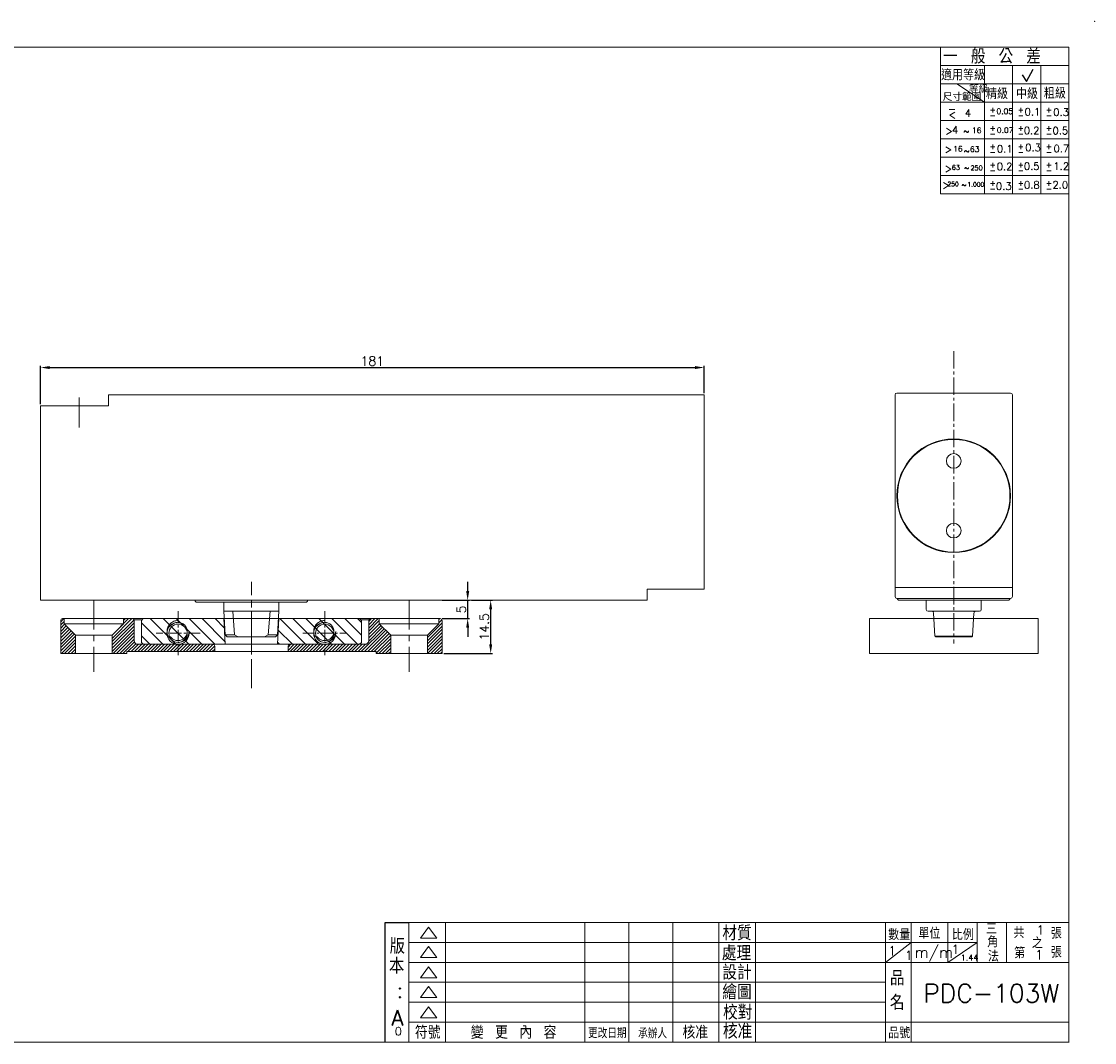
# Model space of a CAD drawing. Extents: x -2045 to 651, y 128 to 888.
# Tile 9 of 9: x 303 to 595, y 147 to 425. Entities that reach past the tile are written whole.
import ezdxf

# ---------------------------------------------------------------- set-up
doc = ezdxf.new("R2010")
doc.units = 0
doc.header["$LTSCALE"] = 0.5
doc.header["$MEASUREMENT"] = 0
for name, pattern in [('CENTER', [50.8, 31.75, -6.35, 6.35, -6.35]), ('CENTER2', [28.575, 19.05, -3.175, 3.175, -3.175]), ('HIDDEN2', [4.7625, 3.175, -1.5875])]:
    doc.linetypes.add(name, pattern=pattern)
doc.layers.get('0').update_dxf_attribs({"linetype": 'CONTINUOUS'})
doc.layers.get('DEFPOINTS').update_dxf_attribs({"linetype": 'CONTINUOUS'})
for name, color, linetype, lineweight in [('\\M+5CCEE\\M+5B3E4\\M+5CFDF', 4, 'CONTINUOUS', 15), ('\\M+5CFB8\\M+5CAB5\\M+5CFDF', 2, 'CONTINUOUS', 15), ('\\M+5D6D0\\M+5D0C4\\M+5CFDF', 1, 'CENTER', 15)]:
    doc.layers.add(name, color=color, linetype=linetype, lineweight=lineweight)
doc.layers.add('CENTER', color=3, linetype='CENTER2')
doc.layers.add('DIM', color=1, linetype='CONTINUOUS')
doc.styles.add('007', font='txt.shx', dxfattribs={"bigfont": 'chineset.shx'})
doc.styles.get("Standard").update_dxf_attribs({"font": 'txt.shx', "bigfont": 'chineset.shx'})
doc.dimstyles.new('A4', dxfattribs={"dimtxt": 2.5, "dimasz": 2.5, "dimexe": 0.5, "dimexo": 0.5, "dimgap": 0.5, "dimtad": 1, "dimdsep": 46, "dimtxsty": '007', "dimcen": 2.5, "dimclrd": 3, "dimclre": 3, "dimclrt": 3, "dimazin": 2, "dimtfac": 1, "dimtmove": 0, "dimatfit": 3, "dimfxl": 0, "dimtolj": 1, "dimtzin": 0, "dimlwd": -1, "dimlwe": -1, "dimarcsym": 0})

# ---------------------------------------------------------------- blocks, each defined once
blk = doc.blocks.new('A$C06CF1163')
at = {"color": 0}
for p, q in [((99.97, 42.57), (106.5, 42.57)), ((99.97, 10), (99.97, 42.57))]:
    blk.add_line(p, q, dxfattribs=at)
for s, p in [('版', (101.21, 34.06)), ('本 ', (101.02, 28.61)), (':', (103.15, 22.02)), ('A', (101.76, 14.49))]:
    blk.add_text(s, height=4.2, dxfattribs=at).set_placement(p)
blk = doc.blocks.new('1')
for p, q in [((397.24, 279.43), (398.43, 277.62)), ((398.43, 277.62), (400.25, 280.97))]:
    blk.add_line(p, q)
blk = doc.blocks.new('*D26')
at = {"color": 3}
for p, q in [((424.49, 270.02), (424.49, 272.52)), ((417.49, 267.52), (424.99, 267.52)), ((424.49, 262.52), (424.49, 267.52)), ((417.49, 262.52), (424.99, 262.52)), ((424.49, 260.02), (424.49, 257.52))]:
    blk.add_line(p, q, dxfattribs=at)
for points in [[(424.08, 270.02), (424.91, 270.02), (424.49, 267.52)], [(424.08, 260.02), (424.91, 260.02), (424.49, 262.52)]]:
    blk.add_solid(points, dxfattribs=at)
at = {"layer": 'DEFPOINTS', "color": 0}
for p in [(416.99, 267.52), (424.49, 267.52), (416.99, 262.52)]:
    blk.add_point(p, dxfattribs=at)
at = {"color": 3, "lineweight": 20, "insert": (422.74, 265.02), "char_height": 2.5, "attachment_point": 5, "rotation": 90, "style": '007'}
blk.add_mtext('\\A1;5', dxfattribs=at)
blk = doc.blocks.new('*D27')
at = {"color": 3}
for p, q in [((425.49, 267.52), (431.27, 267.52)), ((430.77, 255.52), (430.77, 265.02)), ((417.99, 253.02), (431.27, 253.02))]:
    blk.add_line(p, q, dxfattribs=at)
for points in [[(430.35, 265.02), (431.18, 265.02), (430.77, 267.52)], [(430.35, 255.52), (431.18, 255.52), (430.77, 253.02)]]:
    blk.add_solid(points, dxfattribs=at)
at = {"layer": 'DEFPOINTS', "color": 0}
for p in [(424.99, 267.52), (430.77, 267.52), (417.49, 253.02)]:
    blk.add_point(p, dxfattribs=at)
at = {"color": 3, "lineweight": 20, "insert": (429.02, 260.27), "char_height": 2.5, "attachment_point": 5, "rotation": 90, "style": '007'}
blk.add_mtext('\\A1;14.5', dxfattribs=at)
blk = doc.blocks.new('*D30')
at = {"color": 3}
for p, q in [((307.99, 321.02), (307.99, 331.49)), ((310.49, 330.99), (486.49, 330.99)), ((488.99, 324.02), (488.99, 331.49))]:
    blk.add_line(p, q, dxfattribs=at)
for points in [[(310.49, 331.4), (310.49, 330.57), (307.99, 330.99)], [(486.49, 331.4), (486.49, 330.57), (488.99, 330.99)]]:
    blk.add_solid(points, dxfattribs=at)
at = {"layer": 'DEFPOINTS', "color": 0}
for p in [(488.99, 330.99), (488.99, 323.52), (307.99, 320.52)]:
    blk.add_point(p, dxfattribs=at)
at = {"color": 3, "lineweight": 20, "insert": (398.49, 332.74), "char_height": 2.5, "attachment_point": 5, "style": '007'}
blk.add_mtext('\\A1;181', dxfattribs=at)

msp = doc.modelspace()

# ---------------------------------------------------------------- hatches: boundary and pattern name
at = {"layer": '\\M+5CCEE\\M+5B3E4\\M+5CFDF', "lineweight": 20, "ltscale": 20}
h = msp.add_hatch(dxfattribs=at)
h.set_pattern_fill('ANSI31', color=0, scale=5, style=0)
h.set_pattern_definition([(45, (-3091.5494, 3378.82476), (-0.44194174, 0.44194174), [])])
h.paths.add_polyline_path([(317.493, 258.021), (314.393, 261.121), (314.393, 262.521), (313.993, 262.521, 0.4142136), (313.493, 262.021), (313.493, 253.021), (317.493, 253.021)])
h.paths.add_polyline_path([(333.493, 262.221), (333.193, 262.521), (330.593, 262.521), (330.593, 261.121), (327.493, 258.021), (327.493, 253.021), (331.493, 253.021), (331.493, 253.521), (355.493, 253.521), (355.493, 255.021, 0.4142136), (354.993, 255.521), (333.993, 255.521, -0.4142136), (333.493, 256.021)])
h.paths.add_polyline_path([(375.993, 255.521, 0.4142136), (375.493, 255.021), (375.493, 253.521), (399.493, 253.521), (399.493, 253.021), (403.493, 253.021), (403.493, 258.021), (400.393, 261.121), (400.393, 262.521), (397.793, 262.521), (397.493, 262.221), (397.493, 256.021, -0.4142136), (396.993, 255.521)])
h.paths.add_polyline_path([(417.493, 262.021, 0.4142136), (416.993, 262.521), (416.593, 262.521), (416.593, 261.121), (413.493, 258.021), (413.493, 253.021), (417.493, 253.021)])

# ---------------------------------------------------------------- linework, layer by layer
at = {"color": 0, "lineweight": 20}
for p, q in [((588.476, 418.36), (182.476, 418.36)), ((588.476, 418.36), (182.476, 418.36)), ((553.476, 418.36), (553.476, 378.36)), ((588.476, 418.36), (553.476, 418.36)), ((588.476, 418.36), (553.476, 418.36)), ((553.476, 418.36), (553.476, 378.36)), ((588.476, 418.36), (553.476, 418.36)), ((588.476, 418.36), (553.476, 418.36)), ((588.476, 146.929), (588.476, 418.36)), ((588.476, 378.36), (588.476, 418.36)), ((588.476, 146.929), (588.476, 418.36)), ((588.476, 378.36), (588.476, 418.36)), ((553.476, 413.36), (588.476, 413.36)), ((553.476, 413.36), (588.476, 413.36)), ((565.476, 413.36), (565.476, 378.36)), ((565.476, 413.36), (565.476, 378.36)), ((573.136, 413.36), (573.136, 378.36)), ((573.136, 413.36), (573.136, 378.36)), ((580.796, 413.36), (580.796, 378.36)), ((580.796, 413.36), (580.796, 378.36)), ((553.476, 408.36), (588.476, 408.36)), ((553.476, 408.36), (588.476, 408.36)), ((557.946, 408.349), (565.476, 403.36)), ((557.946, 408.349), (565.476, 403.36)), ((553.476, 403.36), (588.476, 403.36)), ((553.476, 403.36), (588.476, 403.36)), ((553.476, 398.36), (588.476, 398.36)), ((553.476, 398.36), (588.476, 398.36)), ((553.476, 393.36), (588.476, 393.36)), ((553.476, 393.36), (588.476, 393.36)), ((553.476, 388.36), (588.476, 388.36)), ((553.476, 388.36), (588.476, 388.36)), ((553.476, 383.36), (588.476, 383.36)), ((553.476, 383.36), (588.476, 383.36)), ((553.476, 378.36), (588.476, 378.36)), ((553.476, 378.36), (588.476, 378.36)), ((488.993, 270.521), (488.993, 323.521)), ((473.493, 270.521), (473.493, 267.521)), ((307.993, 267.521), (365.493, 267.521)), ((350.143, 267.321), (350.443, 267.021)), ((350.443, 267.021), (365.493, 267.021)), ((350.443, 267.021), (358.993, 267.021)), ((357.993, 267.021), (357.993, 264.521)), ((473.493, 267.521), (365.493, 267.521)), ((380.543, 267.021), (365.493, 267.021)), ((380.843, 267.321), (380.543, 267.021)), ((380.843, 267.521), (380.843, 267.321)), ((409.309, 267.523), (409.306, 267.521)), ((409.309, 267.523), (409.306, 267.521)), ((572.556, 268.021), (541.556, 268.021)), ((572.556, 268.021), (541.556, 268.021)), ((541.706, 267.821), (542.006, 267.521)), ((542.006, 267.521), (557.056, 267.521)), ((542.006, 267.521), (550.556, 267.521)), ((572.106, 267.521), (557.056, 267.521)), ((572.406, 267.821), (572.106, 267.521)), ((572.406, 268.021), (572.406, 267.821)), ((394.993, 262.521), (335.993, 262.521)), ((335.993, 255.521), (394.993, 255.521)), ((588.476, 147.064), (588.476, 185.064)), ((588.476, 147.064), (588.476, 185.064)), ((408.476, 179.636), (588.476, 179.636)), ((408.476, 147.064), (408.476, 179.636)), ((408.476, 179.636), (588.476, 179.636)), ((408.476, 147.064), (408.476, 179.636)), ((418.476, 147.064), (418.476, 179.636)), ((418.476, 147.064), (418.476, 179.636)), ((456.476, 147.064), (456.476, 179.636)), ((456.476, 147.064), (456.476, 179.636)), ((468.476, 147.064), (468.476, 179.636)), ((468.476, 147.064), (468.476, 179.636)), ((480.476, 147.064), (480.476, 179.636)), ((480.476, 147.064), (480.476, 179.636)), ((492.976, 147.064), (492.976, 179.636)), ((492.976, 147.064), (492.976, 179.636)), ((502.976, 147.064), (502.976, 179.636)), ((502.976, 147.064), (502.976, 179.636)), ((538.476, 147.064), (538.476, 179.636)), ((538.476, 147.064), (538.476, 179.636)), ((545.476, 147.064), (545.476, 179.636)), ((545.476, 147.064), (545.476, 179.636)), ((555.476, 168.78), (555.476, 179.636)), ((555.476, 168.78), (555.476, 179.636)), ((563.476, 168.78), (563.476, 179.636)), ((563.476, 168.78), (563.476, 179.636)), ((571.476, 168.78), (571.476, 179.636)), ((571.476, 168.78), (571.476, 179.636)), ((413.836, 178.428), (411.586, 175.428)), ((413.836, 178.428), (411.586, 175.428)), ((416.086, 175.428), (413.836, 178.428)), ((416.086, 175.428), (413.836, 178.428)), ((408.476, 174.208), (563.476, 174.208)), ((408.476, 174.208), (563.476, 174.208)), ((411.586, 175.428), (416.086, 175.428)), ((411.586, 175.428), (416.086, 175.428)), ((413.836, 173.094), (411.586, 170.094)), ((413.836, 173.094), (411.586, 170.094)), ((416.086, 170.094), (413.836, 173.094)), ((416.086, 170.094), (413.836, 173.094)), ((545.476, 174.208), (538.476, 168.78)), ((545.476, 174.208), (538.476, 168.78)), ((563.476, 174.208), (555.476, 168.78)), ((563.476, 174.208), (555.476, 168.78)), ((411.586, 170.094), (416.086, 170.094)), ((411.586, 170.094), (416.086, 170.094)), ((408.476, 168.78), (588.476, 168.78)), ((408.476, 168.78), (588.476, 168.78)), ((413.836, 167.539), (411.586, 164.539)), ((413.836, 167.539), (411.586, 164.539)), ((416.086, 164.539), (413.836, 167.539)), ((416.086, 164.539), (413.836, 167.539)), ((411.586, 164.539), (416.086, 164.539)), ((411.586, 164.539), (416.086, 164.539)), ((538.476, 163.348), (408.476, 163.348)), ((538.476, 163.348), (408.476, 163.348)), ((413.836, 162.205), (411.586, 159.205)), ((413.836, 162.205), (411.586, 159.205)), ((416.086, 159.205), (413.836, 162.205)), ((416.086, 159.205), (413.836, 162.205)), ((411.586, 159.205), (416.086, 159.205)), ((411.586, 159.205), (416.086, 159.205)), ((538.476, 157.92), (408.476, 157.92)), ((538.476, 157.92), (408.476, 157.92)), ((413.836, 156.673), (411.586, 153.673)), ((413.836, 156.673), (411.586, 153.673)), ((416.086, 153.673), (413.836, 156.673)), ((416.086, 153.673), (413.836, 156.673)), ((588.476, 152.492), (408.476, 152.492)), ((588.476, 152.492), (408.476, 152.492)), ((411.586, 153.673), (416.086, 153.673)), ((411.586, 153.673), (416.086, 153.673)), ((182.476, 147.064), (588.476, 147.064)), ((182.476, 147.064), (588.476, 147.064))]:
    msp.add_line(p, q, dxfattribs=at)
at = {"color": 0, "lineweight": 20, "ltscale": 20}
for p, q in [((326.493, 323.521), (488.993, 323.521)), ((307.993, 320.521), (326.493, 320.521)), ((488.993, 280.021), (488.993, 311.021)), ((473.493, 270.521), (488.993, 270.521)), ((549.57, 267.521), (549.57, 265.021)), ((564.57, 267.521), (564.57, 265.021)), ((357.993, 264.521), (372.993, 264.521)), ((357.993, 264.521), (358.33, 258.093)), ((360.394, 264.521), (360.906, 258.096)), ((370.592, 264.521), (370.079, 258.093)), ((372.993, 264.521), (372.656, 258.093)), ((563.045, 264.521), (551.096, 264.521)), ((551.432, 264.521), (551.57, 264.521)), ((551.578, 264.38), (551.57, 264.521)), ((562.563, 264.38), (562.57, 264.521)), ((562.709, 264.521), (562.57, 264.521)), ((335.993, 262.521), (335.493, 262.021)), ((335.493, 262.021), (335.493, 256.021)), ((335.493, 261.4), (341.372, 255.521)), ((337.908, 262.521), (344.908, 255.521)), ((341.443, 262.521), (348.443, 255.521)), ((344.979, 262.521), (351.979, 255.521)), ((348.514, 262.521), (355.514, 255.521)), ((352.05, 262.521), (358.294, 256.276)), ((355.586, 262.521), (358.099, 260.008)), ((357.967, 262.521), (358.334, 255.521)), ((372.993, 262.521), (372.626, 255.521)), ((373.263, 262.521), (380.263, 255.521)), ((376.799, 262.521), (383.799, 255.521)), ((380.334, 262.521), (387.334, 255.521)), ((383.87, 262.521), (390.87, 255.521)), ((387.405, 262.521), (394.405, 255.521)), ((390.941, 262.521), (395.493, 257.969)), ((394.476, 262.521), (395.493, 261.504)), ((394.993, 262.521), (395.493, 262.021)), ((395.493, 262.021), (395.493, 256.021)), ((335.493, 257.865), (337.837, 255.521)), ((358.33, 258.093), (358.902, 257.521)), ((360.907, 258.093), (358.33, 258.093)), ((360.907, 258.093), (361.867, 257.521)), ((370.079, 258.093), (369.118, 257.521)), ((370.079, 258.093), (372.656, 258.093)), ((372.656, 258.093), (372.084, 257.521)), ((372.83, 259.418), (376.728, 255.521)), ((335.993, 255.521), (335.493, 256.021)), ((358.901, 257.521), (372.084, 257.521)), ((372.654, 256.059), (373.192, 255.521)), ((394.993, 255.521), (395.493, 256.021))]:
    msp.add_line(p, q, dxfattribs=at)
at = {"color": 0, "linetype": 'Continuous', "lineweight": 20}
for p, q in [((326.493, 320.521), (326.493, 323.521)), ((541.056, 323.521), (541.056, 268.521)), ((573.056, 323.521), (573.056, 268.521)), ((307.993, 267.521), (307.993, 320.521)), ((551.096, 264.521), (550.07, 264.521)), ((551.927, 257.72), (551.595, 264.047)), ((562.546, 264.047), (562.214, 257.72)), ((564.07, 264.521), (563.045, 264.521)), ((552.137, 257.639), (551.927, 257.838)), ((551.927, 257.72), (562.214, 257.72)), ((562.004, 257.521), (562.214, 257.72)), ((562.004, 257.521), (552.137, 257.521))]:
    msp.add_line(p, q, dxfattribs=at)
at = {"lineweight": 20, "ltscale": 20}
for p, q in [((541.556, 324.021), (572.556, 324.021)), ((541.056, 271.021), (573.056, 271.021))]:
    msp.add_line(p, q, dxfattribs=at)
at = {"color": 0, "linetype": 'CENTER', "lineweight": 20, "ltscale": 0.5}
for p, q in [((350.143, 267.321), (350.143, 267.521)), ((541.706, 267.821), (541.706, 268.021))]:
    msp.add_line(p, q, dxfattribs=at)
at = {"lineweight": 20}
msp.add_lwpolyline([(534.07, 262.521), (580.07, 262.521), (580.07, 253.021), (534.07, 253.021)], close=True, dxfattribs=at)
at = {"color": 0, "lineweight": 20, "ltscale": 20}
for centre, radius in [((557.056, 296.021), 15.5), ((557.056, 296.021), 15.35), ((557.056, 305.521), 2), ((557.056, 286.521), 2)]:
    msp.add_circle(centre, radius, dxfattribs=at)
at = {"color": 0, "linetype": 'HIDDEN2', "lineweight": 20, "ltscale": 4}
for centre in [(345.493, 259.021), (385.493, 259.021)]:
    msp.add_circle(centre, 2.5, dxfattribs=at)
at = {"lineweight": 20}
for centre, start, end in [((541.556, 323.521), 90, 180), ((572.556, 323.521), 0, 90)]:
    msp.add_arc(centre, 0.5, start, end, dxfattribs=at)
at = {"color": 0, "lineweight": 20}
for centre, start, end in [((541.556, 268.521), 180, 270), ((572.556, 268.521), 270, 0)]:
    msp.add_arc(centre, 0.5, start, end, dxfattribs=at)
at = {"color": 0, "lineweight": 20, "ltscale": 20}
for centre, start, end in [((550.07, 265.021), 180, 270), ((564.07, 265.021), 270, 0)]:
    msp.add_arc(centre, 0.5, start, end, dxfattribs=at)
at = {"color": 0, "linetype": 'Continuous', "lineweight": 20}
for centre, start, end in [((551.096, 264.021), 3, 90), ((551.096, 264.021), 3, 90), ((563.045, 264.021), 90, 177), ((563.045, 264.021), 90, 177)]:
    msp.add_arc(centre, 0.5, start, end, dxfattribs=at)
at = {"color": 0, "linetype": 'HIDDEN2', "lineweight": 20, "ltscale": 4}
for centre in [(345.493, 259.021), (385.493, 259.021)]:
    msp.add_arc(centre, 3, 90, 0, dxfattribs=at)
at = {"color": 0, "lineweight": 20}
msp.add_point((595.476, 425.36), dxfattribs=at)
msp.add_point((595.476, 425.36), dxfattribs=at)
at = {"color": 0, "lineweight": 20, "ltscale": 20}
for p in [(551.57, 264.521), (551.57, 264.521), (562.57, 264.521)]:
    msp.add_point(p, dxfattribs=at)
at = {"layer": '\\M+5CFB8\\M+5CAB5\\M+5CFDF', "color": 0, "lineweight": 20, "ltscale": 20}
for p, q in [((313.493, 262.021), (313.493, 253.021)), ((313.993, 262.521), (365.493, 262.521)), ((314.393, 262.521), (314.393, 261.121)), ((314.393, 261.121), (317.493, 258.021)), ((314.393, 261.121), (330.593, 261.121)), ((330.593, 261.121), (327.493, 258.021)), ((330.593, 262.521), (330.593, 261.121)), ((333.493, 262.221), (333.193, 262.521)), ((333.493, 262.221), (335.693, 262.221)), ((333.493, 262.221), (333.493, 256.521)), ((365.493, 262.521), (416.993, 262.521)), ((397.493, 262.221), (395.293, 262.221)), ((397.493, 262.221), (397.793, 262.521)), ((397.493, 262.221), (397.493, 256.419)), ((400.393, 262.521), (400.393, 261.121)), ((400.393, 261.121), (403.493, 258.021)), ((400.393, 261.121), (416.593, 261.121)), ((416.593, 261.121), (413.493, 258.021)), ((416.593, 262.521), (416.593, 261.121)), ((417.493, 262.021), (417.493, 253.021)), ((317.493, 258.021), (327.493, 258.021)), ((317.493, 258.021), (317.493, 253.021)), ((327.493, 258.021), (327.493, 253.021)), ((403.493, 258.021), (413.493, 258.021)), ((403.493, 258.021), (403.493, 253.021)), ((413.493, 258.021), (413.493, 253.021)), ((334.493, 255.521), (354.993, 255.521)), ((354.993, 255.521), (375.968, 255.521)), ((355.493, 253.521), (355.493, 255.021)), ((375.493, 253.521), (375.493, 255.021)), ((375.993, 255.521), (396.595, 255.521)), ((331.493, 253.021), (313.493, 253.021)), ((331.493, 253.521), (331.493, 253.021)), ((331.493, 253.521), (399.493, 253.521)), ((399.493, 253.021), (399.493, 253.521)), ((399.493, 253.021), (417.493, 253.021))]:
    msp.add_line(p, q, dxfattribs=at)
for centre in [(345.493, 258.521), (385.493, 258.521)]:
    msp.add_circle(centre, 2.5, dxfattribs=at)
for centre, radius, start, end in [((313.993, 262.021), 0.5, 90, 180), ((345.493, 258.521), 3, 90, 0), ((385.493, 258.521), 3, 90, 0), ((416.993, 262.021), 0.5, 0, 90), ((334.493, 256.521), 1, 180, 270), ((354.993, 255.021), 0.5, 0, 90), ((375.993, 255.021), 0.5, 90, 180), ((396.493, 256.521), 1, 270, 0)]:
    msp.add_arc(centre, radius, start, end, dxfattribs=at)
at = {"layer": '\\M+5D6D0\\M+5D0C4\\M+5CFDF', "color": 0, "lineweight": 20, "ltscale": 0.5}
for p, q in [((365.493, 243.521), (365.493, 272.521)), ((322.493, 267.521), (322.493, 248.021)), ((408.493, 267.521), (408.493, 248.021))]:
    msp.add_line(p, q, dxfattribs=at)
at = {"layer": '\\M+5D6D0\\M+5D0C4\\M+5CFDF', "color": 0, "lineweight": 20, "ltscale": 0.2}
for p, q in [((345.493, 264.521), (345.493, 252.521)), ((385.493, 264.521), (385.493, 252.521)), ((351.493, 258.521), (339.493, 258.521)), ((379.493, 258.521), (391.493, 258.521))]:
    msp.add_line(p, q, dxfattribs=at)
at = {"layer": 'CENTER', "color": 0, "lineweight": 20, "ltscale": 0.5}
for p, q in [((557.07, 335.455), (557.07, 255.782)), ((365.493, 252.74), (365.493, 265.519))]:
    msp.add_line(p, q, dxfattribs=at)
at = {"layer": 'CENTER', "color": 0, "linetype": 'Continuous', "lineweight": 20}
msp.add_line((318.493, 322.809), (318.493, 314.667), dxfattribs=at)
at = {"layer": 'CENTER', "color": 0, "linetype": 'CENTER', "lineweight": 20, "ltscale": 0.6}
msp.add_line((365.493, 264.521), (365.493, 255.262), dxfattribs=at)
at = {"layer": 'DIM', "color": 0, "lineweight": 20}
msp.add_line((372.993, 267.021), (372.993, 264.521), dxfattribs=at)

# ---------------------------------------------------------------- block references
at = {"color": 0, "lineweight": 20}
for name, p in [('1', (178.476, 131.36)), ('1', (178.476, 131.36)), ('A$C06CF1163', (301.976, 137.064)), ('A$C06CF1163', (301.976, 137.064))]:
    msp.add_blockref(name, p, dxfattribs=at)

# ---------------------------------------------------------------- texts
for s, height, p in [('一 般 公 差', 4, (554.16, 413.839)), ('一 般 公 差', 4, (554.16, 413.839)), ('適用等級', 3, (553.592, 409.298)), ('適用等級', 3, (553.592, 409.298)), ('等級', 1.95, (561.218, 405.899)), ('等級', 1.95, (561.218, 405.899)), ('精級', 3, (565.863, 404.189)), ('精級', 3, (565.863, 404.189)), ('中級', 3, (574.045, 404.189)), ('中級', 3, (574.045, 404.189)), ('粗級', 3, (581.658, 404.303)), ('粗級', 3, (581.658, 404.303)), ('尺寸範圍', 1.95, (554.067, 403.709)), ('尺寸範圍', 1.95, (554.067, 403.709)), ('-', 2, (555.447, 400.505)), ('-', 2, (555.447, 400.505)), ('4', 2, (560.077, 399.377)), ('4', 2, (560.077, 399.377)), ('+', 1.5, (566.881, 400.511)), ('+', 1.5, (566.881, 400.511)), ('0.05', 1.5, (568.747, 400.125)), ('0.05', 1.5, (568.747, 400.125)), ('+', 1.5, (574.541, 400.511)), ('+', 1.5, (574.541, 400.511)), ('0.1', 2, (576.402, 399.727)), ('0.1', 2, (576.402, 399.727)), ('+', 1.5, (582.201, 400.511)), ('+', 1.5, (582.201, 400.511)), ('0.3', 2, (584.213, 399.601)), ('0.3', 2, (584.213, 399.601)), ('<', 2, (555.671, 398.92)), ('<', 2, (555.671, 398.92)), ('-', 1.5, (566.881, 398.987)), ('-', 1.5, (566.881, 398.987)), ('-', 1.5, (574.541, 398.987)), ('-', 1.5, (574.541, 398.987)), ('-', 1.5, (582.201, 398.987)), ('-', 1.5, (582.201, 398.987)), ('>', 2, (554.754, 394.517)), ('>', 2, (554.754, 394.517)), ('4', 2, (556.588, 394.765)), ('4', 2, (556.588, 394.765)), ('~', 1.5, (559.725, 394.682)), ('~', 1.5, (559.725, 394.682)), ('16', 1.5, (562.051, 394.921)), ('16', 1.5, (562.051, 394.921)), ('+', 1.5, (566.881, 395.511)), ('+', 1.5, (566.881, 395.511)), ('0.07', 1.5, (568.841, 394.968)), ('0.07', 1.5, (568.841, 394.968)), ('+', 1.5, (574.541, 395.511)), ('+', 1.5, (574.541, 395.511)), ('0.2', 2, (576.172, 394.606)), ('0.2', 2, (576.172, 394.606)), ('+', 1.5, (582.201, 395.511)), ('+', 1.5, (582.201, 395.511)), ('0.5', 2, (584.007, 394.583)), ('0.5', 2, (584.007, 394.583)), ('-', 1.5, (566.881, 393.987)), ('-', 1.5, (566.881, 393.987)), ('-', 1.5, (574.541, 393.987)), ('-', 1.5, (574.541, 393.987)), ('-', 1.5, (582.201, 393.987)), ('-', 1.5, (582.201, 393.987)), ('>', 2, (554.549, 389.494)), ('>', 2, (554.549, 389.494)), ('16', 1.5, (556.921, 389.898)), ('16', 1.5, (556.921, 389.898)), ('~', 1.5, (559.85, 389.304)), ('~', 1.5, (559.85, 389.304)), ('63', 1.5, (561.494, 389.767)), ('63', 1.5, (561.494, 389.767)), ('+', 1.5, (566.881, 390.511)), ('+', 1.5, (566.881, 390.511)), ('-', 1.5, (566.881, 388.987)), ('-', 1.5, (566.881, 388.987)), ('0.1', 2, (568.823, 389.637)), ('0.1', 2, (568.823, 389.637)), ('+', 1.5, (574.541, 390.511)), ('+', 1.5, (574.541, 390.511)), ('-', 1.5, (574.541, 388.987)), ('-', 1.5, (574.541, 388.987)), ('0.3', 2, (576.563, 389.972)), ('0.3', 2, (576.563, 389.972)), ('+', 1.5, (582.201, 390.511)), ('+', 1.5, (582.201, 390.511)), ('-', 1.5, (582.201, 388.987)), ('-', 1.5, (582.201, 388.987)), ('0.7', 2, (584.277, 389.686)), ('0.7', 2, (584.277, 389.686)), ('+', 1.5, (566.881, 385.511)), ('+', 1.5, (566.881, 385.511)), ('0.2', 2, (568.797, 384.824)), ('0.2', 2, (568.797, 384.824)), ('+', 1.5, (574.541, 385.511)), ('+', 1.5, (574.541, 385.511)), ('0.5', 2, (576.191, 384.89)), ('0.5', 2, (576.191, 384.89)), ('+', 1.5, (582.201, 385.511)), ('+', 1.5, (582.201, 385.511)), ('1.2', 2, (584.258, 384.922)), ('1.2', 2, (584.258, 384.922)), ('>', 2, (554.549, 384.267)), ('>', 2, (554.549, 384.267)), ('63', 1.3, (556.543, 384.894)), ('63', 1.3, (556.543, 384.894)), ('~', 1.3, (559.927, 384.759)), ('~', 1.3, (559.927, 384.759)), ('250', 1.3, (561.62, 384.78)), ('250', 1.3, (561.62, 384.78)), ('-', 1.5, (566.881, 383.987)), ('-', 1.5, (566.881, 383.987)), ('-', 1.5, (574.541, 383.987)), ('-', 1.5, (574.541, 383.987)), ('-', 1.5, (582.201, 383.987)), ('-', 1.5, (582.201, 383.987)), ('>', 2, (553.934, 379.756)), ('>', 2, (553.934, 379.756)), ('250', 1.2, (555.344, 380.42)), ('250', 1.2, (555.344, 380.42)), ('~', 1.2, (559.249, 380.178)), ('~', 1.2, (559.249, 380.178)), ('1.000', 1.2, (560.771, 380.315)), ('1.000', 1.2, (560.771, 380.315)), ('+', 1.5, (566.881, 380.511)), ('+', 1.5, (566.881, 380.511)), ('0.3', 2, (568.573, 379.473)), ('0.3', 2, (568.573, 379.473)), ('+', 1.5, (574.541, 380.511)), ('+', 1.5, (574.541, 380.511)), ('0.8', 2, (576.229, 379.78)), ('0.8', 2, (576.229, 379.78)), ('+', 1.5, (582.201, 380.511)), ('+', 1.5, (582.201, 380.511)), ('2.0', 2, (583.988, 379.783)), ('2.0', 2, (583.988, 379.783)), ('-', 1.5, (566.881, 378.987)), ('-', 1.5, (566.881, 378.987)), ('-', 1.5, (574.541, 378.987)), ('-', 1.5, (574.541, 378.987)), ('-', 1.5, (582.201, 378.987)), ('-', 1.5, (582.201, 378.987)), ('材質', 4, (493.956, 174.769)), ('材質', 4, (493.956, 174.769)), ('單位', 3, (547.432, 175.235)), ('單位', 3, (547.432, 175.235)), ('三', 3, (565.853, 176.483)), ('三', 3, (565.853, 176.483)), ('共', 3, (573.365, 175.42)), ('共', 3, (573.365, 175.42)), ('1', 2.5, (579.607, 176.346)), ('1', 2.5, (579.607, 176.346)), ('數量', 3, (539.204, 174.874)), ('數量', 3, (539.204, 174.874)), ('比例', 3, (556.553, 174.881)), ('比例', 3, (556.553, 174.881)), ('角', 3, (566.211, 172.912)), ('角', 3, (566.211, 172.912)), ('之', 3, (578.373, 172.568)), ('之', 3, (578.373, 172.568)), ('張', 3, (583.56, 175.251)), ('張', 3, (583.56, 175.251)), ('處理', 4, (493.816, 169.307)), ('處理', 4, (493.816, 169.307)), ('1', 2.5, (539.233, 170.703)), ('1', 2.5, (539.233, 170.703)), ('m/m', 3, (546.358, 170.05)), ('m/m', 3, (546.358, 170.05)), ('1', 2.5, (556.427, 171.096)), ('1', 2.5, (556.427, 171.096)), ('第', 3, (573.544, 169.884)), ('第', 3, (573.544, 169.884)), ('張', 3, (583.56, 170.069)), ('張', 3, (583.56, 170.069)), ('1', 2.5, (543.707, 169.439)), ('1', 2.5, (543.707, 169.439)), ('1.44', 1.6, (558.993, 169.281)), ('1.44', 1.6, (558.993, 169.281)), ('法', 3, (566.39, 168.984)), ('法', 3, (566.39, 168.984)), ('1', 2.5, (579.285, 169.6)), ('1', 2.5, (579.285, 169.6)), ('設計', 4, (493.956, 164.052)), ('設計', 4, (493.956, 164.052)), ('品', 4, (539.658, 162.505)), ('品', 4, (539.658, 162.505)), ('繪圖', 4, (493.956, 158.696)), ('繪圖', 4, (493.956, 158.696)), ('PDC-103W', 5, (548.777, 157.858)), ('名', 4, (539.658, 155.839)), ('名', 4, (539.658, 155.839)), ('校對', 4, (494.147, 153.142)), ('校對', 4, (494.147, 153.142)), ('核准', 4, (494.112, 147.952)), ('核准', 4, (494.112, 147.952)), ('符號', 3.5, (410.092, 147.948)), ('符號', 3.5, (410.092, 147.948)), ('變 更 內 容', 3.5, (425.348, 147.941)), ('變 更 內 容', 3.5, (425.348, 147.941)), ('更改日期', 2.5, (457.326, 148.149)), ('更改日期', 2.5, (457.326, 148.149)), ('承辦人', 2.5, (470.993, 148.093)), ('承辦人', 2.5, (470.993, 148.093)), ('核准', 3.5, (483.078, 147.955)), ('核准', 3.5, (483.078, 147.955)), ('品號', 3, (539.204, 148.081)), ('品號', 3, (539.204, 148.081))]:
    msp.add_text(s, height=height, dxfattribs=at).set_placement(p)
at = {"layer": 'DIM', "color": 0, "lineweight": 20, "insert": (404.639, 151.104), "char_height": 2.2, "width": 0.7075, "attachment_point": 1}
msp.add_mtext('{\\C7;0}', dxfattribs=at)
msp.add_mtext('{\\C7;0}', dxfattribs=at)

# ---------------------------------------------------------------- dimensions: what is measured, and where the dimension line sits
at = {"lineweight": 20}
dim = msp.add_linear_dim(base=(488.993, 330.987), p1=(307.993, 320.521), p2=(488.993, 323.521), dimstyle='A4', dxfattribs=at)
dim.commit()
dim.dimension.update_dxf_attribs({"geometry": '*D30', "text_midpoint": (398.493, 332.737)})
for base, p1, p2, picture, middle in [((424.494, 267.521), (416.993, 262.521), (416.993, 267.521), '*D26', (422.744, 265.021)), ((430.765, 267.521), (417.493, 253.021), (424.994, 267.521), '*D27', (429.015, 260.271))]:
    dim = msp.add_linear_dim(base=base, p1=p1, p2=p2, angle=90, dimstyle='A4', dxfattribs=at)
    dim.commit()
    dim.dimension.update_dxf_attribs({"geometry": picture, "text_midpoint": middle})

doc.saveas('drawing.dxf')
